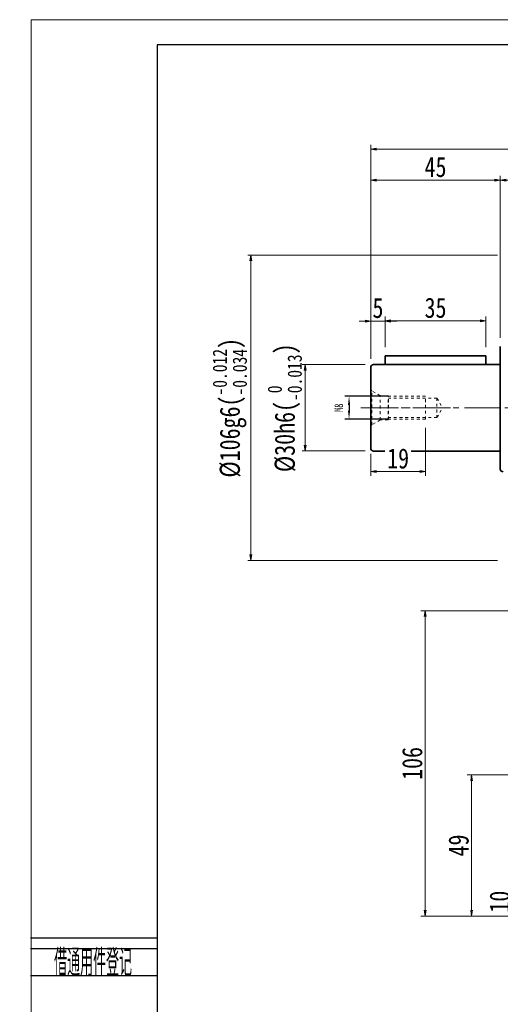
# Model space of a CAD drawing. Header units: millimetres. Extents: x -30 to 718, y -17 to 502.
# Tile 2 of 4: x -30 to 137, y 160 to 502. Entities that reach past the tile are written whole.
import ezdxf
from ezdxf.enums import TextEntityAlignment as Align

# ---------------------------------------------------------------- set-up
doc = ezdxf.new("R2010")
doc.units = ezdxf.units.MM
doc.linetypes.add('点画线', pattern=[18, 12, -2, 2, -2])
doc.linetypes.add('虚线', pattern=[2, 1, -1])
doc.layers.add('2细线层', color=4, linetype='Continuous')
doc.layers.add('6文字层', color=3, linetype='Continuous')
for name, color, linetype, lineweight in [('中心线层', 1, '点画线', 18), ('图框_外框线', 7, 'Continuous', 18), ('尺寸线层', 3, 'Continuous', 18), ('粗实线层', 7, 'Continuous', 35)]:
    doc.layers.add(name, color=color, linetype=linetype, lineweight=lineweight)
doc.styles.add('PC_TEXTSTYLE', font='ISOCP.SHX', dxfattribs={"width": 0.707, "bigfont": 'GBCBIG.SHX'})
doc.styles.add('宋体', font='SimSun.ttf', dxfattribs={"width": 0.8})
doc.styles.add('标准', font='txt', dxfattribs={"width": 0.667})
doc.dimstyles.new('a4-1-1', dxfattribs={"dimtxt": 3, "dimasz": 3, "dimexe": 1.5, "dimexo": 0, "dimgap": 0.5, "dimtad": 1, "dimdec": 3, "dimdsep": 46, "dimtxsty": '标准', "dimblk": '_CAXARROW', "dimcen": 0, "dimdle": 6, "dimazin": 2, "dimtfac": 0.707107, "dimtdec": 3, "dimtix": 1, "dimtmove": 2, "dimatfit": 3, "dimfxl": 0, "dimfrac": 2, "dimtolj": 1, "dimarcsym": 0})
doc.dimstyles.new('A水平标注$0', dxfattribs={"dimtxt": 3.5, "dimasz": 2, "dimexe": 1.5, "dimexo": 3, "dimgap": 1.1, "dimtad": 1, "dimtoh": 1, "dimdec": 4, "dimdsep": 46, "dimtxsty": '宋体', "dimblk": 'OPEN', "dimcen": 3, "dimclrd": 3, "dimclre": 3, "dimclrt": 6, "dimadec": 0, "dimazin": 0, "dimtm": 1e-09, "dimtfac": 1, "dimtdec": 4, "dimtix": 1, "dimtmove": 0, "dimatfit": 3, "dimldrblk": 'OPEN', "dimfxl": 0, "dimlwd": 13, "dimlwe": 13, "dimarcsym": 0})
doc.dimstyles.new('D直径标注φ25', dxfattribs={"dimtxt": 3.5, "dimasz": 2, "dimexe": 1, "dimexo": 3, "dimtad": 1, "dimtoh": 1, "dimdec": 1, "dimdsep": 46, "dimtxsty": '宋体', "dimblk": 'OPEN', "dimcen": 3, "dimclrd": 3, "dimclre": 3, "dimclrt": 130, "dimadec": 0, "dimazin": 0, "dimtm": 1e-09, "dimtfac": 1, "dimtdec": 1, "dimtmove": 0, "dimatfit": 0, "dimldrblk": 'OPEN', "dimfxl": 0, "dimlwd": 13, "dimlwe": 13, "dimarcsym": 0})

# ---------------------------------------------------------------- blocks, each defined once
blk = doc.blocks.new('_Open')
at = {"color": 0, "linetype": 'ByBlock', "lineweight": -2}
for p, q in [((-1, 0.17), (0, 0)), ((-1, -0.17), (0, 0)), ((0, 0), (-1, 0))]:
    blk.add_line(p, q, dxfattribs=at)
blk = doc.blocks.new('*D13')
at = {"layer": 'Defpoints', "color": 0, "transparency": 16777216}
for p in [(93.22, 381.96), (69.43, 351.96), (93.22, 351.96)]:
    blk.add_point(p, dxfattribs=at)
at = {"layer": '尺寸线层', "color": 3, "lineweight": 13, "transparency": 16777216}
for p, q in [((90.22, 381.96), (68.43, 381.96)), ((69.43, 379.96), (69.43, 353.96)), ((90.22, 351.96), (68.43, 351.96))]:
    blk.add_line(p, q, dxfattribs=at)
at = {"layer": '尺寸线层', "color": 3, "lineweight": 13, "transparency": 16777216, "xscale": 2, "yscale": 2, "zscale": 2}
for p, rotation in [((69.43, 381.96), 90), ((69.43, 351.96), 270)]:
    blk.add_blockref('_Open', p, dxfattribs=dict(at, rotation=rotation))
at = {"layer": '尺寸线层', "color": 130, "transparency": 16777216, "insert": (62.33, 366.96), "char_height": 7, "attachment_point": 5, "rotation": 90, "style": '宋体'}
blk.add_mtext('{\\A1;\\A1;%%C30h6({\\H0.707107x;\\S 0^ -0.013;})}', dxfattribs=at)
blk = doc.blocks.new('*D14')
at = {"layer": 'Defpoints', "color": 0, "transparency": 16777216}
for p in [(139.22, 419.96), (50.58, 313.96), (139.22, 313.96)]:
    blk.add_point(p, dxfattribs=at)
at = {"layer": '尺寸线层', "color": 3, "lineweight": 13, "transparency": 16777216}
for p, q in [((136.22, 419.96), (49.58, 419.96)), ((50.58, 417.96), (50.58, 315.96)), ((136.22, 313.96), (49.58, 313.96))]:
    blk.add_line(p, q, dxfattribs=at)
at = {"layer": '尺寸线层', "color": 3, "lineweight": 13, "transparency": 16777216, "xscale": 2, "yscale": 2, "zscale": 2}
for p, rotation in [((50.58, 419.96), 90), ((50.58, 313.96), 270)]:
    blk.add_blockref('_Open', p, dxfattribs=dict(at, rotation=rotation))
at = {"layer": '尺寸线层', "color": 130, "transparency": 16777216, "insert": (43.25, 366.96), "char_height": 7, "attachment_point": 5, "rotation": 90, "style": '宋体'}
blk.add_mtext('{\\A1;\\A1;%%C106g6({\\H0.707107x;\\S-0.012^ -0.034;})}', dxfattribs=at)
blk = doc.blocks.new('*D18')
at = {"layer": 'Defpoints', "color": 0, "transparency": 16777216}
for p in [(137.22, 446.05), (154.22, 421.96), (137.22, 388.21)]:
    blk.add_point(p, dxfattribs=at)
at = {"layer": '尺寸线层', "color": 3, "lineweight": 13, "transparency": 16777216}
for p, q in [((137.22, 391.21), (137.22, 447.55)), ((152.22, 446.05), (139.22, 446.05)), ((154.22, 424.96), (154.22, 447.55))]:
    blk.add_line(p, q, dxfattribs=at)
at = {"layer": '尺寸线层', "color": 3, "lineweight": 13, "transparency": 16777216, "xscale": 2, "yscale": 2, "zscale": 2, "rotation": 180}
blk.add_blockref('_Open', (137.22, 446.05), dxfattribs=at)
at = {"layer": '尺寸线层', "color": 3, "lineweight": 13, "transparency": 16777216, "xscale": 2, "yscale": 2, "zscale": 2}
blk.add_blockref('_Open', (154.22, 446.05), dxfattribs=at)
at = {"layer": '尺寸线层', "color": 6, "transparency": 16777216, "insert": (146.16, 450.55), "char_height": 7, "attachment_point": 5, "style": '宋体', "bg_fill": 3, "box_fill_scale": 1.1, "bg_fill_color": 256, "bg_fill_true_color": 13158600, "bg_fill_transparency": 0}
blk.add_mtext('17', dxfattribs=at)
blk = doc.blocks.new('*D23')
at = {"layer": 'Defpoints', "color": 0, "transparency": 16777216}
for p in [(97.22, 397.09), (97.22, 384.96), (92.22, 380.96)]:
    blk.add_point(p, dxfattribs=at)
at = {"layer": '尺寸线层', "color": 3, "lineweight": 13, "transparency": 16777216}
for p, q in [((90.22, 397.09), (88.22, 397.09)), ((92.22, 383.96), (92.22, 398.59)), ((92.22, 397.09), (97.22, 397.09)), ((97.22, 387.96), (97.22, 398.59)), ((99.22, 397.09), (101.22, 397.09))]:
    blk.add_line(p, q, dxfattribs=at)
at = {"layer": '尺寸线层', "color": 3, "lineweight": 13, "transparency": 16777216, "xscale": 2, "yscale": 2, "zscale": 2}
blk.add_blockref('_Open', (92.22, 397.09), dxfattribs=at)
at = {"layer": '尺寸线层', "color": 3, "lineweight": 13, "transparency": 16777216, "xscale": 2, "yscale": 2, "zscale": 2, "rotation": 180}
blk.add_blockref('_Open', (97.22, 397.09), dxfattribs=at)
at = {"layer": '尺寸线层', "color": 6, "transparency": 16777216, "insert": (94.72, 401.59), "char_height": 7, "attachment_point": 5, "style": '宋体', "bg_fill": 3, "box_fill_scale": 1.1, "bg_fill_color": 256, "bg_fill_true_color": 13158600, "bg_fill_transparency": 0}
blk.add_mtext('5', dxfattribs=at)
blk = doc.blocks.new('*D24')
at = {"layer": 'Defpoints', "color": 0, "transparency": 16777216}
for p in [(132.22, 397.15), (97.22, 384.96), (132.22, 384.96)]:
    blk.add_point(p, dxfattribs=at)
at = {"layer": '尺寸线层', "color": 3, "lineweight": 13, "transparency": 16777216}
for p, q in [((97.22, 387.96), (97.22, 398.65)), ((99.22, 397.15), (130.22, 397.15)), ((132.22, 387.96), (132.22, 398.65))]:
    blk.add_line(p, q, dxfattribs=at)
at = {"layer": '尺寸线层', "color": 3, "lineweight": 13, "transparency": 16777216, "xscale": 2, "yscale": 2, "zscale": 2, "rotation": 180}
blk.add_blockref('_Open', (97.22, 397.15), dxfattribs=at)
at = {"layer": '尺寸线层', "color": 3, "lineweight": 13, "transparency": 16777216, "xscale": 2, "yscale": 2, "zscale": 2}
blk.add_blockref('_Open', (132.22, 397.15), dxfattribs=at)
at = {"layer": '尺寸线层', "color": 6, "transparency": 16777216, "insert": (114.72, 401.65), "char_height": 7, "attachment_point": 5, "style": '宋体', "bg_fill": 3, "box_fill_scale": 1.1, "bg_fill_color": 256, "bg_fill_true_color": 13158600, "bg_fill_transparency": 0}
blk.add_mtext('35', dxfattribs=at)
blk = doc.blocks.new('*D25')
at = {"layer": 'Defpoints', "color": 0, "transparency": 16777216}
for p in [(137.22, 446.05), (137.22, 388.21), (92.22, 380.96)]:
    blk.add_point(p, dxfattribs=at)
at = {"layer": '尺寸线层', "color": 3, "lineweight": 13, "transparency": 16777216}
for p, q in [((92.22, 383.96), (92.22, 447.55)), ((94.22, 446.05), (135.22, 446.05)), ((137.22, 391.21), (137.22, 447.55))]:
    blk.add_line(p, q, dxfattribs=at)
at = {"layer": '尺寸线层', "color": 3, "lineweight": 13, "transparency": 16777216, "xscale": 2, "yscale": 2, "zscale": 2, "rotation": 180}
blk.add_blockref('_Open', (92.22, 446.05), dxfattribs=at)
at = {"layer": '尺寸线层', "color": 3, "lineweight": 13, "transparency": 16777216, "xscale": 2, "yscale": 2, "zscale": 2}
blk.add_blockref('_Open', (137.22, 446.05), dxfattribs=at)
at = {"layer": '尺寸线层', "color": 6, "transparency": 16777216, "insert": (114.72, 450.55), "char_height": 7, "attachment_point": 5, "style": '宋体', "bg_fill": 3, "box_fill_scale": 1.1, "bg_fill_color": 256, "bg_fill_true_color": 13158600, "bg_fill_transparency": 0}
blk.add_mtext('45', dxfattribs=at)
blk = doc.blocks.new('m8-11111_3')
at = {"layer": '中心线层', "linetype": '点画线', "lineweight": 18}
blk.add_line((27.67, 0), (-2.1, 0), dxfattribs=at)
at = {"layer": '粗实线层', "color": 6, "linetype": '虚线', "lineweight": 18}
for p, q in [((0, -6.6), (0, 6.6)), ((0, 6.6), (0.43, 5.86)), ((3.3, 4.2), (0.43, 5.86)), ((0.43, -5.86), (0.43, 5.86)), ((6, 4.2), (3.3, 4.2)), ((3.3, -4.2), (3.3, 4.2)), ((6.2, 4), (6, 4.2)), ((6, -4.2), (6, 4.2)), ((19, 4), (6.2, 4)), ((6.2, -4), (6.2, 4)), ((19, -4), (19, 4)), ((23, 3.4), (6.2, 3.4)), ((23, 3.4), (24.96, 0)), ((23, 3.4), (23, -3.4)), ((23, -3.4), (24.96, 0)), ((23, -3.4), (6.2, -3.4)), ((0, -6.6), (0.43, -5.86)), ((3.3, -4.2), (0.43, -5.86)), ((6, -4.2), (3.3, -4.2)), ((6.2, -4), (6, -4.2)), ((19, -4), (6.2, -4))]:
    blk.add_line(p, q, dxfattribs=at)
blk = doc.blocks.new('_CAXARROW')
blk.add_hatch(color=0).paths.add_polyline_path([(0, 0), (-1, 0.125), (-1, -0.125)], flags=0)
blk = doc.blocks.new('*D26')
at = {"layer": 'Defpoints', "color": 0, "transparency": 16777216}
for p in [(98.42, 370.96), (84.68, 362.96), (98.42, 362.96)]:
    blk.add_point(p, dxfattribs=at)
at = {"layer": '尺寸线层', "color": 0, "lineweight": -2, "transparency": 16777216}
for p, q in [((98.42, 370.96), (83.18, 370.96)), ((84.68, 367.96), (84.68, 365.96)), ((98.42, 362.96), (83.18, 362.96))]:
    blk.add_line(p, q, dxfattribs=at)
at = {"layer": '尺寸线层', "color": 0, "transparency": 16777216, "insert": (81.11, 366.96), "char_height": 3, "attachment_point": 5, "rotation": 90, "style": '标准', "bg_fill": 3, "box_fill_scale": 1.1, "bg_fill_color": 256, "bg_fill_true_color": 13158600, "bg_fill_transparency": 0}
blk.add_mtext('\\A1;M8', dxfattribs=at)
at = {"layer": '尺寸线层', "color": 0, "lineweight": -2, "transparency": 16777216, "xscale": 3, "yscale": 3, "zscale": 3}
for p, rotation in [((84.68, 370.96), 90), ((84.68, 362.96), 270)]:
    blk.add_blockref('_CAXARROW', p, dxfattribs=dict(at, rotation=rotation))
blk = doc.blocks.new('*D27')
at = {"layer": 'Defpoints', "color": 0, "transparency": 16777216}
for p in [(111.22, 362.96), (92.22, 353.96), (111.22, 344.84)]:
    blk.add_point(p, dxfattribs=at)
at = {"layer": '尺寸线层', "color": 3, "lineweight": 13, "transparency": 16777216}
for p, q in [((111.22, 359.96), (111.22, 343.34)), ((92.22, 350.96), (92.22, 343.34)), ((94.22, 344.84), (109.22, 344.84))]:
    blk.add_line(p, q, dxfattribs=at)
at = {"layer": '尺寸线层', "color": 3, "lineweight": 13, "transparency": 16777216, "xscale": 2, "yscale": 2, "zscale": 2, "rotation": 180}
blk.add_blockref('_Open', (92.22, 344.84), dxfattribs=at)
at = {"layer": '尺寸线层', "color": 3, "lineweight": 13, "transparency": 16777216, "xscale": 2, "yscale": 2, "zscale": 2}
blk.add_blockref('_Open', (111.22, 344.84), dxfattribs=at)
at = {"layer": '尺寸线层', "color": 6, "transparency": 16777216, "insert": (101.72, 349.34), "char_height": 7, "attachment_point": 5, "style": '宋体', "bg_fill": 3, "box_fill_scale": 1.1, "bg_fill_color": 256, "bg_fill_true_color": 13158600, "bg_fill_transparency": 0}
blk.add_mtext('19', dxfattribs=at)
blk = doc.blocks.new('*D11')
at = {"layer": 'Defpoints', "color": 0, "transparency": 16777216}
for p in [(92.22, 456.73), (261.22, 388.21), (92.22, 380.96)]:
    blk.add_point(p, dxfattribs=at)
at = {"layer": '尺寸线层', "color": 3, "lineweight": 13, "transparency": 16777216}
for p, q in [((92.22, 383.96), (92.22, 458.23)), ((261.22, 391.21), (261.22, 458.23)), ((259.22, 456.73), (94.22, 456.73))]:
    blk.add_line(p, q, dxfattribs=at)
at = {"layer": '尺寸线层', "color": 3, "lineweight": 13, "transparency": 16777216, "xscale": 2, "yscale": 2, "zscale": 2, "rotation": 180}
blk.add_blockref('_Open', (92.22, 456.73), dxfattribs=at)
at = {"layer": '尺寸线层', "color": 3, "lineweight": 13, "transparency": 16777216, "xscale": 2, "yscale": 2, "zscale": 2}
blk.add_blockref('_Open', (261.22, 456.73), dxfattribs=at)
at = {"layer": '尺寸线层', "color": 6, "transparency": 16777216, "insert": (176.72, 461.23), "char_height": 7, "attachment_point": 5, "style": '宋体', "bg_fill": 3, "box_fill_scale": 1.1, "bg_fill_color": 256, "bg_fill_true_color": 13158600, "bg_fill_transparency": 0}
blk.add_mtext('169', dxfattribs=at)
blk = doc.blocks.new('*D39')
at = {"layer": 'Defpoints', "color": 0, "transparency": 16777216}
for p in [(164.22, 200.46), (141.51, 190.46), (154.61, 190.46)]:
    blk.add_point(p, dxfattribs=at)
at = {"layer": '粗实线层', "color": 3, "lineweight": 13, "transparency": 16777216}
for p, q in [((161.22, 200.46), (140.01, 200.46)), ((141.51, 198.46), (141.51, 192.46)), ((151.61, 190.46), (140.01, 190.46))]:
    blk.add_line(p, q, dxfattribs=at)
at = {"layer": '粗实线层', "color": 3, "lineweight": 13, "transparency": 16777216, "xscale": 2, "yscale": 2, "zscale": 2}
for p, rotation in [((141.51, 200.46), 90), ((141.51, 190.46), 270)]:
    blk.add_blockref('_Open', p, dxfattribs=dict(at, rotation=rotation))
at = {"layer": '粗实线层', "color": 6, "transparency": 16777216, "insert": (137.01, 195.46), "char_height": 7, "attachment_point": 5, "rotation": 90, "style": '宋体', "bg_fill": 3, "box_fill_scale": 1.1, "bg_fill_color": 256, "bg_fill_true_color": 13158600, "bg_fill_transparency": 0}
blk.add_mtext('10', dxfattribs=at)
blk = doc.blocks.new('*D40')
at = {"layer": 'Defpoints', "color": 0, "transparency": 16777216}
for p in [(189.72, 239.46), (127.26, 190.46), (154.61, 190.46)]:
    blk.add_point(p, dxfattribs=at)
at = {"layer": '粗实线层', "color": 3, "lineweight": 13, "transparency": 16777216}
for p, q in [((186.72, 239.46), (125.76, 239.46)), ((127.26, 237.46), (127.26, 192.46)), ((151.61, 190.46), (125.76, 190.46))]:
    blk.add_line(p, q, dxfattribs=at)
at = {"layer": '粗实线层', "color": 3, "lineweight": 13, "transparency": 16777216, "xscale": 2, "yscale": 2, "zscale": 2}
for p, rotation in [((127.26, 239.46), 90), ((127.26, 190.46), 270)]:
    blk.add_blockref('_Open', p, dxfattribs=dict(at, rotation=rotation))
at = {"layer": '粗实线层', "color": 6, "transparency": 16777216, "insert": (122.76, 214.96), "char_height": 7, "attachment_point": 5, "rotation": 90, "style": '宋体', "bg_fill": 3, "box_fill_scale": 1.1, "bg_fill_color": 256, "bg_fill_true_color": 13158600, "bg_fill_transparency": 0}
blk.add_mtext('49', dxfattribs=at)
blk = doc.blocks.new('*D41')
at = {"layer": 'Defpoints', "color": 0, "transparency": 16777216}
for p in [(111.15, 296.46), (154.71, 296.46), (154.61, 190.46)]:
    blk.add_point(p, dxfattribs=at)
at = {"layer": '粗实线层', "color": 3, "lineweight": 13, "transparency": 16777216}
for p, q in [((151.71, 296.46), (109.65, 296.46)), ((111.15, 192.46), (111.15, 294.46)), ((151.61, 190.46), (109.65, 190.46))]:
    blk.add_line(p, q, dxfattribs=at)
at = {"layer": '粗实线层', "color": 3, "lineweight": 13, "transparency": 16777216, "xscale": 2, "yscale": 2, "zscale": 2}
for p, rotation in [((111.15, 296.46), 90), ((111.15, 190.46), 270)]:
    blk.add_blockref('_Open', p, dxfattribs=dict(at, rotation=rotation))
at = {"layer": '粗实线层', "color": 6, "transparency": 16777216, "insert": (106.65, 243.46), "char_height": 7, "attachment_point": 5, "rotation": 90, "style": '宋体', "bg_fill": 3, "box_fill_scale": 1.1, "bg_fill_color": 256, "bg_fill_true_color": 13158600, "bg_fill_transparency": 0}
blk.add_mtext('106', dxfattribs=at)

msp = doc.modelspace()

# ---------------------------------------------------------------- linework, layer by layer
at = {"layer": '2细线层'}
for p, q in [((-25.96723, 182.90996), (17.99152, 182.90996)), ((-25.96723, 179.15466), (17.99152, 179.15466)), ((-25.96723, 169.76642), (17.99152, 169.76642))]:
    msp.add_line(p, q, dxfattribs=at)
at = {"layer": '中心线层'}
msp.add_line((88.80533, 366.9552), (269.02364, 366.9552), dxfattribs=at)
at = {"layer": '图框_外框线', "color": 3}
msp.add_lwpolyline([(-25.70198, -17.34883), (708.34884, -17.34883), (708.34884, 501.72995), (-25.70198, 501.72995)], close=True, dxfattribs=at)
at = {"layer": '图框_外框线', "color": 3, "lineweight": 25}
msp.add_lwpolyline([(17.99152, -8.61013), (699.61014, -8.61013), (699.61014, 492.99125), (17.99152, 492.99125)], close=True, dxfattribs=at)
at = {"layer": '粗实线层'}
for p, q in [((137.21505, 345.7052), (137.21505, 388.2052)), ((97.21505, 381.9552), (97.21505, 384.9552)), ((97.21505, 384.9552), (132.21505, 384.9552)), ((132.21505, 384.9552), (132.21505, 381.9552)), ((92.21505, 380.9552), (92.21505, 352.9552)), ((137.21505, 381.9552), (93.21505, 381.9552)), ((93.21505, 351.9552), (137.21505, 351.9552))]:
    msp.add_line(p, q, dxfattribs=at)
for centre, start, end in [((93.21505, 380.9552), 90.0000002, 180.0000004), ((93.21505, 352.9552), 180, 270), ((138.21505, 345.7052), 180, 270)]:
    msp.add_arc(centre, 1, start, end, dxfattribs=at)

# ---------------------------------------------------------------- block references
msp.add_blockref('m8-11111_3', (92.21505, 366.9552), dxfattribs=at)

# ---------------------------------------------------------------- texts
at = {"layer": '6文字层', "color": 3, "style": 'PC_TEXTSTYLE', "width": 0.667}
msp.add_text('借通用件登记', height=9.38824, dxfattribs=at).set_placement((-4.22623, 174.70949), align=Align.MIDDLE)

# ---------------------------------------------------------------- dimensions: what is measured, and where the dimension line sits
at = {"layer": '尺寸线层'}
for base, p1, p2, text, override, picture, middle in [((50.58296, 313.9552), (139.21505, 419.9552), (139.21505, 313.9552), '{\\A1;\\A1;%%C106g6({\\H0.707107x;\\S-0.012^ -0.034;})}', {"dimtxt": 7, "dimgap": 1, "dimpost": 'φ<>', "dimtp": -0.012, "dimtm": 0.034, "dimtdec": 3, "dimtfill": 0}, '*D14', (50.58296, 366.9552)), ((69.43459, 351.9552), (93.21505, 381.9552), (93.21505, 351.9552), '{\\A1;\\A1;%%C30h6({\\H0.707107x;\\S 0^ -0.013;})}', {"dimtxt": 7, "dimgap": 1, "dimpost": 'φ<>', "dimtp": 0, "dimtm": 0.013, "dimtdec": 3, "dimtfill": 0, "dimtzin": 8}, '*D13', (69.43459, 366.9552))]:
    dim = msp.add_linear_dim(base=base, p1=p1, p2=p2, angle=270, text=text, dimstyle='D直径标注φ25', override=override, dxfattribs=at)
    dim.commit()
    dim.dimension.update_dxf_attribs({"geometry": picture, "text_midpoint": middle, "dimtype": 160})

# ---------------------------------------------------------------- next in the draw order: dimensions: what is measured, and where the dimension line sits
for base, p1, p2, picture, middle in [((137.21505, 446.04647), (154.21505, 421.9552), (137.21505, 388.2052), '*D18', (146.15841, 446.04647)), ((97.21505, 397.08928), (92.21505, 380.9552), (97.21505, 384.9552), '*D23', (94.71505, 397.08928))]:
    dim = msp.add_linear_dim(base=base, p1=p1, p2=p2, dimstyle='A水平标注$0', override={"dimtxt": 7, "dimgap": 1, "dimdec": 1, "dimpost": '<>', "dimblk": 'Open', "dimtvp": 0.1, "dimtfill": 1, "dimtfillclr": 256}, dxfattribs=at)
    dim.commit()
    dim.dimension.update_dxf_attribs({"geometry": picture, "text_midpoint": middle, "dimtype": 160})
dim = msp.add_linear_dim(base=(84.67639, 362.9552), p1=(98.41505, 370.9552), p2=(98.41505, 362.9552), angle=270, dimstyle='a4-1-1', override={"dimpost": 'M<>', "dimsah": 1, "dimtfill": 1, "dimtzin": 8}, dxfattribs=at)
dim.commit()
dim.dimension.update_dxf_attribs({"geometry": '*D26', "text_midpoint": (81.10558, 366.9552), "dimtype": 160})
at = {"layer": '粗实线层'}
dim = msp.add_linear_dim(base=(141.51091, 190.4552), p1=(164.21679, 200.4552), p2=(154.61364, 190.4552), angle=90, dimstyle='A水平标注$0', override={"dimtxt": 7, "dimgap": 1, "dimdec": 1, "dimpost": '<>', "dimblk": 'Open', "dimtvp": 0.1, "dimtfill": 1, "dimtfillclr": 256}, dxfattribs=at)
dim.commit()
dim.dimension.update_dxf_attribs({"geometry": '*D39', "text_midpoint": (137.01091, 195.4552)})

# ---------------------------------------------------------------- next in the draw order: dimensions: what is measured, and where the dimension line sits
at = {"layer": '尺寸线层'}
for base, p1, p2, picture, middle in [((132.21505, 397.14766), (97.21505, 384.9552), (132.21505, 384.9552), '*D24', (114.71505, 397.14766)), ((111.21505, 344.83655), (92.21505, 353.9552), (111.21505, 362.9552), '*D27', (101.71505, 344.83655))]:
    dim = msp.add_linear_dim(base=base, p1=p1, p2=p2, dimstyle='A水平标注$0', override={"dimtxt": 7, "dimgap": 1, "dimdec": 1, "dimpost": '<>', "dimblk": 'Open', "dimtvp": 0.1, "dimtfill": 1, "dimtfillclr": 256}, dxfattribs=at)
    dim.commit()
    dim.dimension.update_dxf_attribs({"geometry": picture, "text_midpoint": middle, "dimtype": 160})
at = {"layer": '粗实线层'}
dim = msp.add_linear_dim(base=(127.26433, 190.4552), p1=(189.71609, 239.4552), p2=(154.61364, 190.4552), angle=90, dimstyle='A水平标注$0', override={"dimtxt": 7, "dimgap": 1, "dimdec": 1, "dimpost": '<>', "dimblk": 'Open', "dimtvp": 0.1, "dimtfill": 1, "dimtfillclr": 256}, dxfattribs=at)
dim.commit()
dim.dimension.update_dxf_attribs({"geometry": '*D40', "text_midpoint": (122.76433, 214.9552)})

# ---------------------------------------------------------------- next in the draw order: dimensions: what is measured, and where the dimension line sits
at = {"layer": '尺寸线层'}
dim = msp.add_linear_dim(base=(137.21505, 446.04647), p1=(92.21505, 380.9552), p2=(137.21505, 388.2052), dimstyle='A水平标注$0', override={"dimtxt": 7, "dimgap": 1, "dimdec": 1, "dimpost": '<>', "dimblk": 'Open', "dimtvp": 0.1, "dimtfill": 1, "dimtfillclr": 256}, dxfattribs=at)
dim.commit()
dim.dimension.update_dxf_attribs({"geometry": '*D25', "text_midpoint": (114.71505, 446.04647), "dimtype": 160})
at = {"layer": '粗实线层'}
dim = msp.add_linear_dim(base=(111.14946, 296.4552), p1=(154.61364, 190.4552), p2=(154.71364, 296.4552), angle=90, dimstyle='A水平标注$0', override={"dimtxt": 7, "dimgap": 1, "dimdec": 1, "dimpost": '<>', "dimblk": 'Open', "dimtvp": 0.1, "dimtfill": 1, "dimtfillclr": 256}, dxfattribs=at)
dim.commit()
dim.dimension.update_dxf_attribs({"geometry": '*D41', "text_midpoint": (106.64946, 243.4552)})

# ---------------------------------------------------------------- next in the draw order: dimensions: what is measured, and where the dimension line sits
at = {"layer": '尺寸线层'}
dim = msp.add_linear_dim(base=(92.21505, 456.73406), p1=(261.21505, 388.2052), p2=(92.21505, 380.9552), dimstyle='A水平标注$0', override={"dimtxt": 7, "dimgap": 1, "dimdec": 1, "dimpost": '<>', "dimblk": 'Open', "dimtvp": 0.1, "dimtfill": 1, "dimtfillclr": 256}, dxfattribs=at)
dim.commit()
dim.dimension.update_dxf_attribs({"geometry": '*D11', "text_midpoint": (176.71505, 461.23406)})

doc.saveas('drawing.dxf')
